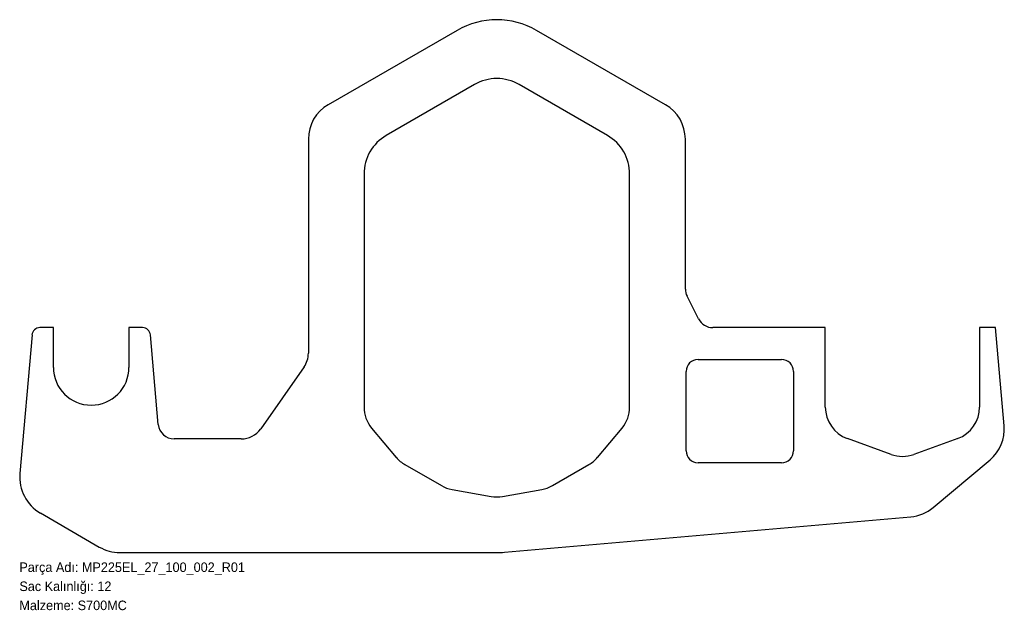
# Model space of a CAD drawing. Header units: millimetres. Extents: x 0 to 1238, y -72 to 671.
import ezdxf

# ---------------------------------------------------------------- set-up
doc = ezdxf.new("R2010")
doc.units = ezdxf.units.MM
doc.linetypes.add('SLD-Katı', pattern=[0])
doc.linetypes.add('SLD-Sürekli', pattern=[0])
doc.layers.add('METIN', color=96, linetype='SLD-Katı')
doc.styles.add('SLDTEXTSTYLE0', font='ARIAL.TTF', dxfattribs={"width": 0.948, "bigfont": 'bigfont'})
doc.styles.add('SLDTEXTSTYLE1', font='ARIAL.TTF', dxfattribs={"width": 0.948})

msp = doc.modelspace()

# ---------------------------------------------------------------- linework, layer by layer
at = {"color": 7, "linetype": 'SLD-Sürekli', "lineweight": 25}
for p, q in [((550.3, 657.4), (388.3, 563.9)), ((812.3, 563.9), (650.3, 657.4)), ((572.3, 589.3), (461.3, 525.2)), ((739.3, 525.2), (628.3, 589.3)), ((363.3, 520.6), (363.3, 251.1)), ((837.3, 331.9), (837.3, 520.6)), ((433.3, 476.7), (433.3, 183.4)), ((767.3, 183.4), (767.3, 476.7)), ((854, 294.3), (839.5, 322.8)), ((15.9, 274.3), (0.6, 99.7)), ((42.8, 283.4), (25.8, 283.4)), ((42.8, 233.4), (42.8, 283.4)), ((154.8, 283.4), (137.8, 283.4)), ((137.8, 283.4), (137.8, 233.4)), ((174.6, 161.7), (164.8, 274.3)), ((1013.3, 283.4), (871.8, 283.4)), ((1013.3, 183.4), (1013.3, 283.4)), ((1227.3, 283.4), (1207.3, 283.4)), ((1207.3, 283.4), (1207.3, 183.4)), ((1238.1, 159.9), (1227.3, 283.4)), ((853.3, 243.4), (958.3, 243.4)), ((357.9, 233.9), (303.5, 156.2)), ((838.3, 128.4), (838.3, 228.4)), ((973.3, 228.4), (973.3, 128.4)), ((442.9, 157), (473.8, 120.2)), ((726.9, 120.2), (757.7, 157)), ((278.9, 143.4), (194.6, 143.4)), ((1096, 123.9), (1041, 144)), ((1179.7, 144), (1124.7, 123.9)), ((958.3, 113.4), (853.3, 113.4)), ((1148.7, 57), (1220.5, 117.2)), ((484.7, 111.1), (530.6, 84.6)), ((670.1, 84.6), (716, 111.1)), ((544, 79.7), (593.2, 71)), ((607.4, 71), (656.7, 79.7)), ((26.4, 50.2), (100.5, 7.4)), ((610, 0.8), (1120.9, 45.5)), ((126.5, 0.4), (600.3, 0.4))]:
    msp.add_line(p, q, dxfattribs=at)
for centre, radius, start, end in [((600.3, 570.8), 100, 60, 120), ((600.3, 540.8), 56, 60, 120), ((413.3, 520.6), 50, 120, 180), ((787.3, 520.6), 50, 0, 60), ((489.3, 476.7), 56, 120, 180), ((711.3, 476.7), 56, 0, 60), ((857.3, 331.9), 20, 180, 207), ((871.8, 303.4), 20, 207, 270), ((25.8, 273.4), 10, 90, 175), ((154.8, 273.4), 10, 5, 90), ((333.3, 251.1), 30, 325, 0), ((853.3, 228.4), 15, 90, 180), ((958.3, 228.4), 15, 0, 90), ((90.3, 233.4), 47.5, 180, 0), ((474.3, 183.4), 41, 180, 220), ((726.3, 183.4), 41, 320, 0), ((1055.3, 183.4), 42, 180, 250), ((1165.3, 183.4), 42, 290, 0), ((194.6, 163.4), 20, 185, 270), ((278.9, 173.4), 30, 270, 325), ((1188.3, 155.5), 50, 310, 5), ((853.3, 128.4), 15, 180, 270), ((958.3, 128.4), 15, 270, 0), ((1110.3, 163.4), 42, 250, 290), ((505.2, 146.6), 41, 220, 240), ((695.5, 146.6), 41, 300, 320), ((52.4, 95.2), 52, 175, 240), ((551.1, 120.1), 41, 240, 260), ((649.6, 120.1), 41, 280, 300), ((600.3, 111.4), 41, 260, 280), ((1116.6, 95.3), 50, 275, 310), ((126.5, 52.4), 52, 240, 270), ((600.3, 111.4), 111, 270, 275)]:
    msp.add_arc(centre, radius, start, end, dxfattribs=at)

# ---------------------------------------------------------------- texts
at = {"layer": 'METIN', "char_height": 12, "attachment_point": 1}
for s, insert, style in [('Parça Adı: MP225EL_27_100_002_R01', (0, -12), 'SLDTEXTSTYLE0'), ('Sac Kalınlığı: 12', (0, -36), 'SLDTEXTSTYLE0'), ('Malzeme: S700MC', (0, -60), 'SLDTEXTSTYLE1')]:
    msp.add_mtext(s, dxfattribs=dict(at, insert=insert, style=style))

doc.saveas('drawing.dxf')
